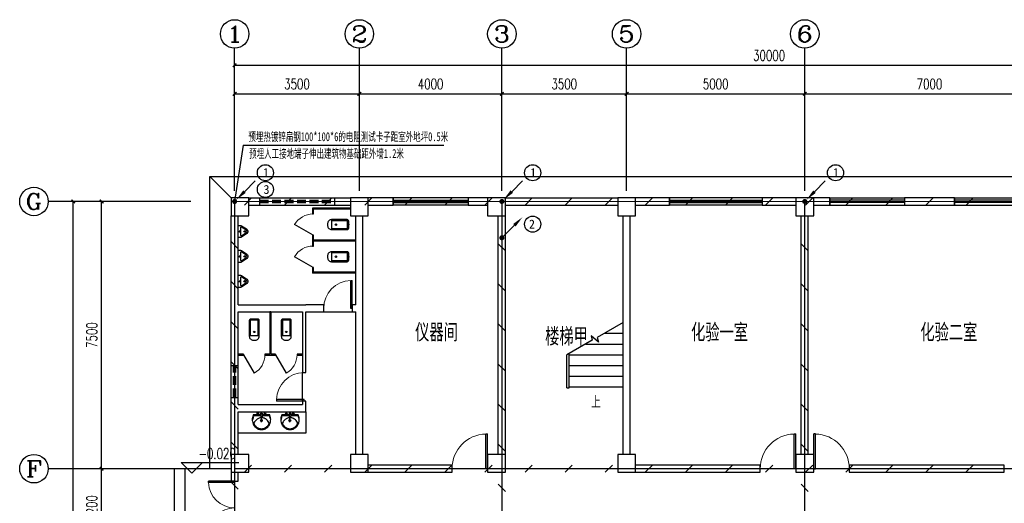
# Model space of a CAD drawing. Extents: x 427948 to 764348, y 274849 to 601549.
# Tile 70 of 212: x 699517 to 727149, y 374367 to 387938. Entities that reach past the tile are written whole.
import ezdxf
from ezdxf.enums import TextEntityAlignment as Align

# ---------------------------------------------------------------- set-up
doc = ezdxf.new("R2010")
doc.units = 0
doc.header["$LTSCALE"] = 1000
doc.header["$MEASUREMENT"] = 0
doc.linetypes.add('CENTER2', pattern=[1.125, 0.75, -0.125, 0.125, -0.125])
doc.linetypes.add('DASH', pattern=[0.35, 0.25, -0.1])
doc.layers.get('0').update_dxf_attribs({"linetype": 'CONTINUOUS'})
doc.layers.get('Defpoints').update_dxf_attribs({"linetype": 'CONTINUOUS'})
for name, color, linetype in [('AXIS', 3, 'CONTINUOUS'), ('AXIS_TEXT', 7, 'CONTINUOUS'), ('COLUMN', 9, 'CONTINUOUS'), ('DIM_ELEV', 3, 'CONTINUOUS'), ('DIM_SYMB', 3, 'CONTINUOUS'), ('EQUIP-照明', 3, 'CONTINUOUS'), ('LATRINE', 6, 'CONTINUOUS'), ('LVTRY', 6, 'CONTINUOUS'), ('LWIRE', 4, 'CONTINUOUS'), ('PUB_DIM', 3, 'CONTINUOUS'), ('PUB_TEXT', 7, 'CONTINUOUS'), ('SHTLN', 4, 'CONTINUOUS'), ('STAIR', 3, 'CONTINUOUS'), ('WALL', 2, 'CONTINUOUS'), ('WINDOW', 4, 'CONTINUOUS'), ('WIRE-接地', 4, 'CONTINUOUS')]:
    doc.layers.add(name, color=color, linetype=linetype)
doc.styles.add('_HZTXT', font='txt.shx', dxfattribs={"width": 0.8, "bigfont": 'HZTXT.shx'})
doc.styles.add('_TCH_AXIS', font='COMPLEX', dxfattribs={"bigfont": 'GBCBIG'})
doc.styles.add('_TCH_DIM', font='SIMPLEX', dxfattribs={"bigfont": 'GBCBIG'})
doc.styles.add('_TCH_DIM_T3', font='SIMPLEX', dxfattribs={"width": 0.705882, "bigfont": 'GBCBIG'})
doc.styles.add('COMPLEX', font='COMPLEX')
doc.styles.get("Standard").update_dxf_attribs({"font": 'txt.shx'})
doc.styles.add('宋体', font='txt', dxfattribs={"width": 0.75})
doc.dimstyles.new('_TCH_ARCH&&100', dxfattribs={"dimtxt": 297.5, "dimasz": 100, "dimexe": 250, "dimexo": 300, "dimgap": 126.25, "dimtad": 1, "dimdec": 0, "dimzin": 0, "dimdsep": 46, "dimtxsty": '_TCH_DIM_T3', "dimblk": 'ARCHTICK', "dimcen": 0.09, "dimclrt": 7, "dimazin": 2, "dimtfac": 1, "dimtdec": 0, "dimtix": 1, "dimtmove": 2, "dimatfit": 3, "dimfxl": 1, "dimtolj": 1, "dimtzin": 0, "dimarcsym": 0})

# ---------------------------------------------------------------- blocks, each defined once
blk = doc.blocks.new('$TelecSys$00000008')
blk.add_line((0.4, 0.4), (-0.4, -0.4))
blk = doc.blocks.new('$TelecSys$00000078')
for p, q in [((1.15, 1.15), (0.55, 0.55)), ((0.104, 0.104), (0.104, 0.104)), ((-0.104, -0.104), (-0.104, -0.104))]:
    blk.add_line(p, q)
at = {"const_width": 0.142}
blk.add_lwpolyline([(-0.071, 0, 1), (0.071, 0, 1)], format="xyb", close=True, dxfattribs=at)
blk.add_solid([(0.62, 0.48), (0.48, 0.62), (0.1, 0.1)])
at = {"width": 0.8, "flags": 9}
blk.add_attdef('A', (0, 0), '', height=0.00002, dxfattribs=at)
blk = doc.blocks.new('$TelecSys$00000079')
for p, q in [((0.7, 0.7), (0, 0)), ((0.104, 0.104), (0.104, 0.104)), ((-0.104, -0.104), (-0.104, -0.104))]:
    blk.add_line(p, q)
at = {"const_width": 0.142}
blk.add_lwpolyline([(-0.071, 0, 1), (0.071, 0, 1)], format="xyb", close=True, dxfattribs=at)
blk.add_solid([(0.63, 0.77), (0.77, 0.63), (1.15, 1.15)])
at = {"width": 0.8, "flags": 9}
blk.add_attdef('A', (0, 0), '', height=0.00002, dxfattribs=at)
blk = doc.blocks.new('_ArchTick')
at = {"color": 0, "linetype": 'ByBlock', "const_width": 0.4}
blk.add_lwpolyline([(-0.5, -0.5), (0.5, 0.5)], dxfattribs=at)
blk = doc.blocks.new('*D277')
at = {"layer": 'AXIS', "color": 0, "lineweight": -2}
for p, q in [((704017, 375337), (701567, 375337)), ((701817, 373137), (701817, 375337)), ((704017, 373137), (701567, 373137))]:
    blk.add_line(p, q, dxfattribs=at)
at = {"layer": 'Defpoints', "color": 0}
for p in [(701817, 375337), (704317, 375337), (704317, 373137)]:
    blk.add_point(p, dxfattribs=at)
at = {"layer": 'AXIS', "color": 0, "lineweight": -2, "xscale": 100, "yscale": 100, "zscale": 100}
for p, rotation in [((701817, 375337), 90), ((701817, 373137), 270)]:
    blk.add_blockref('_ArchTick', p, dxfattribs=dict(at, rotation=rotation))
at = {"layer": 'AXIS', "color": 7, "insert": (701542, 374237), "char_height": 297.5, "attachment_point": 5, "rotation": 90, "style": '_TCH_DIM_T3'}
blk.add_mtext('\\A1;2200', dxfattribs=at)
blk = doc.blocks.new('*D278')
at = {"layer": 'AXIS', "color": 0, "lineweight": -2}
for p, q in [((704017, 382837), (701567, 382837)), ((701817, 375337), (701817, 382837)), ((704017, 375337), (701567, 375337))]:
    blk.add_line(p, q, dxfattribs=at)
at = {"layer": 'Defpoints', "color": 0}
for p in [(701817, 382837), (704317, 382837), (704317, 375337)]:
    blk.add_point(p, dxfattribs=at)
at = {"layer": 'AXIS', "color": 0, "lineweight": -2, "xscale": 100, "yscale": 100, "zscale": 100}
for p, rotation in [((701817, 382837), 90), ((701817, 375337), 270)]:
    blk.add_blockref('_ArchTick', p, dxfattribs=dict(at, rotation=rotation))
at = {"layer": 'AXIS', "color": 7, "insert": (701542, 379087), "char_height": 297.5, "attachment_point": 5, "rotation": 90, "style": '_TCH_DIM_T3'}
blk.add_mtext('\\A1;7500', dxfattribs=at)
blk = doc.blocks.new('*D279')
at = {"layer": 'AXIS', "color": 0, "lineweight": -2}
for p, q in [((704017, 382837), (700767, 382837)), ((701017, 355637), (701017, 382837)), ((704017, 355637), (700767, 355637))]:
    blk.add_line(p, q, dxfattribs=at)
at = {"layer": 'Defpoints', "color": 0}
for p in [(701017, 382837), (704317, 382837), (704317, 355637)]:
    blk.add_point(p, dxfattribs=at)
at = {"layer": 'AXIS', "color": 0, "lineweight": -2, "xscale": 100, "yscale": 100, "zscale": 100}
for p, rotation in [((701017, 382837), 90), ((701017, 355637), 270)]:
    blk.add_blockref('_ArchTick', p, dxfattribs=dict(at, rotation=rotation))
at = {"layer": 'AXIS', "color": 7, "insert": (700742, 369237), "char_height": 297.5, "attachment_point": 5, "rotation": 90, "style": '_TCH_DIM_T3'}
blk.add_mtext('\\A1;27200', dxfattribs=at)
blk = doc.blocks.new('*D281')
at = {"layer": 'AXIS', "color": 0, "lineweight": -2}
for p, q in [((705549, 384967), (705549, 386108)), ((709049, 384967), (709049, 386108)), ((705549, 385858), (709049, 385858))]:
    blk.add_line(p, q, dxfattribs=at)
at = {"layer": 'Defpoints', "color": 0}
for p in [(709049, 385858), (705549, 384667), (709049, 384667)]:
    blk.add_point(p, dxfattribs=at)
at = {"layer": 'AXIS', "color": 0, "lineweight": -2, "xscale": 100, "yscale": 100, "zscale": 100, "rotation": 180}
blk.add_blockref('_ArchTick', (705549, 385858), dxfattribs=at)
at = {"layer": 'AXIS', "color": 0, "lineweight": -2, "xscale": 100, "yscale": 100, "zscale": 100}
blk.add_blockref('_ArchTick', (709049, 385858), dxfattribs=at)
at = {"layer": 'AXIS', "color": 7, "insert": (707299, 386133), "char_height": 297.5, "attachment_point": 5, "style": '_TCH_DIM_T3'}
blk.add_mtext('\\A1;3500', dxfattribs=at)
blk = doc.blocks.new('*D282')
at = {"layer": 'AXIS', "color": 0, "lineweight": -2}
for p, q in [((709049, 384967), (709049, 386108)), ((713049, 384967), (713049, 386108)), ((709049, 385858), (713049, 385858))]:
    blk.add_line(p, q, dxfattribs=at)
at = {"layer": 'Defpoints', "color": 0}
for p in [(713049, 385858), (709049, 384667), (713049, 384667)]:
    blk.add_point(p, dxfattribs=at)
at = {"layer": 'AXIS', "color": 0, "lineweight": -2, "xscale": 100, "yscale": 100, "zscale": 100, "rotation": 180}
blk.add_blockref('_ArchTick', (709049, 385858), dxfattribs=at)
at = {"layer": 'AXIS', "color": 0, "lineweight": -2, "xscale": 100, "yscale": 100, "zscale": 100}
blk.add_blockref('_ArchTick', (713049, 385858), dxfattribs=at)
at = {"layer": 'AXIS', "color": 7, "insert": (711049, 386133), "char_height": 297.5, "attachment_point": 5, "style": '_TCH_DIM_T3'}
blk.add_mtext('\\A1;4000', dxfattribs=at)
blk = doc.blocks.new('*D283')
at = {"layer": 'AXIS', "color": 0, "lineweight": -2}
for p, q in [((713049, 384967), (713049, 386108)), ((716549, 384967), (716549, 386108)), ((713049, 385858), (716549, 385858))]:
    blk.add_line(p, q, dxfattribs=at)
at = {"layer": 'Defpoints', "color": 0}
for p in [(716549, 385858), (713049, 384667), (716549, 384667)]:
    blk.add_point(p, dxfattribs=at)
at = {"layer": 'AXIS', "color": 0, "lineweight": -2, "xscale": 100, "yscale": 100, "zscale": 100, "rotation": 180}
blk.add_blockref('_ArchTick', (713049, 385858), dxfattribs=at)
at = {"layer": 'AXIS', "color": 0, "lineweight": -2, "xscale": 100, "yscale": 100, "zscale": 100}
blk.add_blockref('_ArchTick', (716549, 385858), dxfattribs=at)
at = {"layer": 'AXIS', "color": 7, "insert": (714799, 386133), "char_height": 297.5, "attachment_point": 5, "style": '_TCH_DIM_T3'}
blk.add_mtext('\\A1;3500', dxfattribs=at)
blk = doc.blocks.new('*D284')
at = {"layer": 'AXIS', "color": 0, "lineweight": -2}
for p, q in [((716549, 384967), (716549, 386108)), ((721549, 384967), (721549, 386108)), ((716549, 385858), (721549, 385858))]:
    blk.add_line(p, q, dxfattribs=at)
at = {"layer": 'Defpoints', "color": 0}
for p in [(721549, 385858), (716549, 384667), (721549, 384667)]:
    blk.add_point(p, dxfattribs=at)
at = {"layer": 'AXIS', "color": 0, "lineweight": -2, "xscale": 100, "yscale": 100, "zscale": 100, "rotation": 180}
blk.add_blockref('_ArchTick', (716549, 385858), dxfattribs=at)
at = {"layer": 'AXIS', "color": 0, "lineweight": -2, "xscale": 100, "yscale": 100, "zscale": 100}
blk.add_blockref('_ArchTick', (721549, 385858), dxfattribs=at)
at = {"layer": 'AXIS', "color": 7, "insert": (719049, 386133), "char_height": 297.5, "attachment_point": 5, "style": '_TCH_DIM_T3'}
blk.add_mtext('\\A1;5000', dxfattribs=at)
blk = doc.blocks.new('*D285')
at = {"layer": 'AXIS', "color": 0, "lineweight": -2}
for p, q in [((721549, 384967), (721549, 386108)), ((728549, 384967), (728549, 386108)), ((721549, 385858), (728549, 385858))]:
    blk.add_line(p, q, dxfattribs=at)
at = {"layer": 'Defpoints', "color": 0}
for p in [(728549, 385858), (721549, 384667), (728549, 384667)]:
    blk.add_point(p, dxfattribs=at)
at = {"layer": 'AXIS', "color": 0, "lineweight": -2, "xscale": 100, "yscale": 100, "zscale": 100, "rotation": 180}
blk.add_blockref('_ArchTick', (721549, 385858), dxfattribs=at)
at = {"layer": 'AXIS', "color": 0, "lineweight": -2, "xscale": 100, "yscale": 100, "zscale": 100}
blk.add_blockref('_ArchTick', (728549, 385858), dxfattribs=at)
at = {"layer": 'AXIS', "color": 7, "insert": (725049, 386133), "char_height": 297.5, "attachment_point": 5, "style": '_TCH_DIM_T3'}
blk.add_mtext('\\A1;7000', dxfattribs=at)
blk = doc.blocks.new('*D288')
at = {"layer": 'AXIS', "color": 0, "lineweight": -2}
for p, q in [((705549, 384967), (705549, 386908)), ((735549, 384967), (735549, 386908)), ((705549, 386658), (735549, 386658))]:
    blk.add_line(p, q, dxfattribs=at)
at = {"layer": 'Defpoints', "color": 0}
for p in [(735549, 386658), (705549, 384667), (735549, 384667)]:
    blk.add_point(p, dxfattribs=at)
at = {"layer": 'AXIS', "color": 0, "lineweight": -2, "xscale": 100, "yscale": 100, "zscale": 100, "rotation": 180}
blk.add_blockref('_ArchTick', (705549, 386658), dxfattribs=at)
at = {"layer": 'AXIS', "color": 0, "lineweight": -2, "xscale": 100, "yscale": 100, "zscale": 100}
blk.add_blockref('_ArchTick', (735549, 386658), dxfattribs=at)
at = {"layer": 'AXIS', "color": 7, "insert": (720549, 386933), "char_height": 297.5, "attachment_point": 5, "style": '_TCH_DIM_T3'}
blk.add_mtext('\\A1;30000', dxfattribs=at)
blk = doc.blocks.new('$DorLib2D$00000001')
for p, q in [((0.45, 0.975), (0.5, 0.975)), ((0.45, 0), (0.45, 0.975)), ((0.5, 0), (0.5, 0.975)), ((0.5, 0), (0.45, 0))]:
    blk.add_line(p, q)
at = {"lineweight": 13}
blk.add_arc((0.475, 0), 0.975, 91.4693, 180, dxfattribs=at)
blk = doc.blocks.new('$DorLib2D$00000002')
for p, q in [((-0.5, 0), (-0.5, 0.4875)), ((-0.475, 0.4875), (-0.5, 0.4875)), ((-0.475, 0), (-0.475, 0.4875)), ((0.475, 0), (0.475, 0.4875)), ((0.475, 0.4875), (0.5, 0.4875)), ((0.5, 0), (0.5, 0.4875)), ((-0.5, 0), (-0.475, 0)), ((0.5, 0), (0.475, 0))]:
    blk.add_line(p, q)
at = {"lineweight": 13}
for centre, start, end in [((-0.4875, 0), 0, 88.53072), ((0.4875, 0), 91.46928, 180)]:
    blk.add_arc(centre, 0.4875, start, end, dxfattribs=at)
blk = doc.blocks.new('_FZHK')
blk.add_lwpolyline([(-0.5, -0.5), (0.5, -0.5), (0.5, 0.5), (-0.5, 0.5)], close=True)
blk = doc.blocks.new('$TCHSYS$WIN2D')
for p, q in [((-0.5, 0.5), (0.5, 0.5)), ((-0.5, 0.5), (-0.5, -0.5)), ((0.5, 0.5), (0.5, -0.5)), ((0.5, 0.167), (-0.5, 0.167)), ((0.5, -0.167), (-0.5, -0.167)), ((-0.5, -0.5), (0.5, -0.5))]:
    blk.add_line(p, q)
blk = doc.blocks.new('_AXISO')
blk.add_circle((0, 0), 0.5)
at = {"layer": 'AXIS_TEXT', "style": 'COMPLEX', "width": 1.041667}
blk.add_attdef('A', text='', height=0.56, dxfattribs=at).set_placement((-0.25, -0.28), (0.25, -0.28), align=Align.FIT)
blk = doc.blocks.new('$lvtry$00000200')
at = {"color": 0}
for p, q in [((-110, -40, 0), (-110, -470, 0)), ((100, -30, 0), (-100, -30, 0)), ((110, -470, 0), (110, -40, 0))]:
    blk.add_line(p, q, dxfattribs=at)
at = {"color": 0, "elevation": 0}
blk.add_lwpolyline([(100, 0), (-100, 0, 0.414214), (-140, -40), (-140, -480, 0.414214), (-30, -590), (30, -590, 0.414214), (140, -480), (140, -40, 0.414214)], format="xyb", close=True, dxfattribs=at)
blk.add_lwpolyline([(140, -470), (-140, -470)], dxfattribs=at)
at = {"color": 0}
blk.add_circle((0, -359, 0), 20, dxfattribs=at)
for centre, start, end in [((-100, -40, 0), 90, 180), ((100, -40, 0), 0, 90)]:
    blk.add_arc(centre, 10, start, end, dxfattribs=at)
for p in [(0, 0), (0, -359, 0)]:
    blk.add_point(p, dxfattribs=at)
blk = doc.blocks.new('$TCHSYS$APDOOR2D')
blk.add_line((0.5, 0), (0, 0.866))
at = {"lineweight": 13}
blk.add_arc((0.5, 0), 1, 120, 180, dxfattribs=at)
blk = doc.blocks.new('$lvtry$00000219')
at = {"color": 0}
for p, q in [((-124, -91, 0), (-43, -216, 0)), ((-116, -76, 0), (116, -76, 0)), ((43, -216, 0), (124, -91, 0))]:
    blk.add_line(p, q, dxfattribs=at)
at = {"color": 0, "elevation": 0}
blk.add_lwpolyline([(69, -231, -0.57735), (-69, -231), (-162, -88, -0.145378), (-170, -61), (-170, 0), (170, 0), (170, -61, -0.145378), (162, -88)], format="xyb", close=True, dxfattribs=at)
at = {"color": 0}
for centre, radius in [((0, -177, 0), 20), ((0, -38, 0), 17.7)]:
    blk.add_circle(centre, radius, dxfattribs=at)
for centre, radius, start, end in [((-116, -86, 0), 10, 90, 213.0863), ((0, -191, 0), 50, 210, 330), ((116, -86, 0), 10, 326.9137, 90)]:
    blk.add_arc(centre, radius, start, end, dxfattribs=at)
for p in [(0, -38, 0), (0, -177, 0)]:
    blk.add_point(p, dxfattribs=at)
blk = doc.blocks.new('$lvtry$00000192')
for p, q in [((-108, -66, 0), (-109, 3, 0)), ((111, -66, 0), (110, 4, 0)), ((-256, -140, 0), (-264, -185, 0)), ((-264, -185, 0), (-264, -190, 0)), ((-256, -140, 0), (-246, -114, 0)), ((-236, -86, 0), (-246, -114, 0)), ((-234, -86, 0), (-26, -86, 0)), ((-143, -32, 0), (-74, -31, 0)), ((-42, -220, 0), (44, -219, 0)), ((-29, -62, 0), (-28, -68, 0)), ((-28, -68, 0), (-17, -160, 0)), ((-23, -21, 0), (-17, -160, 0)), ((-22, -40, 0), (1, -40, 0)), ((-17, -151, 0), (-1, -151, 0)), ((-17, -160, 0), (-1, -160, 0)), ((16, -151, 0), (-1, -151, 0)), ((15, -161, 0), (-1, -160, 0)), ((1, -263, 0), (0, -177, 0)), ((23, -40, 0), (1, -40, 0)), ((25, -22, 0), (15, -161, 0)), ((30, -62, 0), (15, -161, 0)), ((26, -86, 0), (244, -86, 0)), ((76, -31, 0), (145, -31, 0)), ((244, -86, 0), (272, -164, 0)), ((244, -86, 0), (264, -140, 0))]:
    blk.add_line(p, q)
at = {"elevation": 0}
blk.add_lwpolyline([(-29, -62), (-249, -62), (-276, -148, 0.044851), (-281, -206, 0.06689), (-276, -244, 0.023023), (-257, -305, 0.044853), (-243, -334, 0.043799), (-214, -374, 0.044001), (-179, -408, 0.042834), (-139, -435, 0.043018), (-94, -456, 0.042273), (-46, -468, 0.042347), (3, -472, 0.04234), (52, -468, 0.042268), (100, -456, 0.043003), (145, -436, 0.042821), (186, -409, 0.043985), (221, -375, 0.043782), (250, -335, 0.044843), (274, -286, 0.059205), (284, -246, 0.030672), (287, -189, 0.04375), (284, -150), (284, -150), (284, -148), (256, -62), (30, -62), (30, -59), (25, -22), (1, -21), (-23, -21), (-29, -58)], format="xyb", close=True, dxfattribs=at)
for centre, radius in [((-108, -32, 0), 23.8), ((-108, -32, 0), 14.2), ((1, -220, 0), 28.5), ((1, -220, 0), 19), ((110, -31, 0), 23.8), ((110, -31, 0), 14.2)]:
    blk.add_circle(centre, radius)
for centre, radius, start, end in [((7, -422, 0), 271, 137.4608, 149.5466), ((186, -586, 0), 514, 131.4907, 137.4608), ((-23, -350, 0), 199, 122.0285, 131.4907), ((-5, -378, 0), 232, 111.757, 122.0285), ((8, -413, 0), 269, 102.1867, 111.757), ((-38, -199, 0), 51, 92.3066, 102.1867), ((-31, -377, 0), 229, 87.3151, 92.3066), ((0, -10, 0), 6.83, 79.8328, 278.7823), ((2, -10, 0), 6.83, 259.8328, 98.7823), ((42, -362, 0), 216, 92.3066, 95.9177), ((35, -183, 0), 37.4, 84.4115, 92.3066), ((19, -341, 0), 196, 72.8891, 84.4115), ((-5, -420, 0), 279, 63.1741, 72.8891), ((42, -328, 0), 175, 53.2408, 63.1741), ((-199, -650, 0), 577, 47.667, 53.2408), ((6, -425, 0), 273, 33.1938, 47.667), ((-208, -295, 0), 22, 149.5466, 185.8883), ((-197, -294, 0), 33.4, 185.8883, 200.4186), ((-121, -266, 0), 114, 200.4186, 208.9861), ((-48, -226, 0), 198, 208.9861, 220.7228), ((9, -177, 0), 272, 220.7228, 230.792), ((2, -185, 0), 262, 230.792, 240.6116), ((2, -186, 0), 261, 240.6116, 250.459), ((4, -179, 0), 268, 250.459, 260.1468), ((4, -180, 0), 267, 260.1468, 269.8461), ((4, -180, 0), 267, 269.8461, 279.544), ((4, -179, 0), 268, 279.544, 289.2308), ((6, -186, 0), 261, 289.2308, 299.0751), ((5, -185, 0), 262, 299.0751, 308.8916), ((6, -186, 0), 261, 308.8916, 318.9572), ((31, -208, 0), 228, 318.9572, 329.6928), ((131, -266, 0), 112, 329.6928, 339.2553), ((211, -291, 0), 27.9, 352.9103, 33.1938), ((189, -288, 0), 49.9, 339.2553, 352.9103)]:
    blk.add_arc(centre, radius, start, end)
for p in [(1, -40, 0), (1, -220, 0)]:
    blk.add_point(p)

msp = doc.modelspace()

# ---------------------------------------------------------------- linework, layer by layer
at = {"layer": 'AXIS'}
for p, q in [((705549.4, 383138), (705549.4, 387138)), ((709049.4, 383138), (709049.4, 387138)), ((713049.4, 383138), (713049.4, 387138)), ((716549.4, 383138), (716549.4, 387138)), ((721549.4, 383138), (721549.4, 387138)), ((704316.8, 382836.9), (700316.8, 382836.9)), ((704316.8, 375336.9), (700316.8, 375336.9))]:
    msp.add_line(p, q, dxfattribs=at)
at = {"layer": 'DIM_ELEV'}
for p, q in [((704344.6, 375213.5), (704044.6, 375513.5)), ((704044.6, 375513.5), (705668.5, 375513.5)), ((704344.6, 375213.5), (704644.6, 375513.5))]:
    msp.add_line(p, q, dxfattribs=at)
at = {"layer": 'DIM_SYMB'}
msp.add_lwpolyline([(715661.9, 377486.9, 0, 0, 0), (715661.9, 378536.9, 80, 0, 0), (715661.9, 378836.9, 0, 0, 0)], format="xyseb", dxfattribs=at)
at = {"layer": 'EQUIP-照明'}
for q in [(705549.4, 382836.9), (711421, 384414.1, -2.9)]:
    msp.add_line((705790.2, 384414.1, 0), q, dxfattribs=at)
for centre in [(706413, 383643.1), (713913, 383643.1), (722413, 383643.1), (706413, 383174.6), (713913, 382199.9)]:
    msp.add_circle(centre, 226.1, dxfattribs=at)
at = {"layer": 'LATRINE'}
for p, q in [((705449.4, 382936.9), (704849.4, 383536.9)), ((708799.4, 382649.4), (707736.9, 382649.4)), ((707736.9, 382649.4), (707736.9, 382486.9)), ((707736.9, 382486.9), (707761.9, 382486.9)), ((708799.4, 382624.4), (707761.9, 382624.4)), ((707761.9, 382486.9), (707761.9, 382624.4)), ((707761.9, 381886.9), (707736.9, 381886.9)), ((707736.9, 381886.9), (707736.9, 381736.9)), ((707761.9, 381749.4), (707761.9, 381886.9)), ((707736.9, 381736.9), (707736.9, 381586.9)), ((708949.4, 381749.4), (707761.9, 381749.4)), ((708949.4, 381724.4), (707761.9, 381724.4)), ((707761.9, 381586.9), (707761.9, 381724.4)), ((708949.4, 381724.4), (708949.4, 381749.4)), ((707736.9, 381586.9), (707761.9, 381586.9)), ((707761.9, 380986.9), (707736.9, 380986.9)), ((707736.9, 380986.9), (707736.9, 380824.4)), ((708949.4, 380824.4), (707736.9, 380824.4)), ((707761.9, 380849.4), (707761.9, 380986.9)), ((708949.4, 380849.4), (707761.9, 380849.4)), ((708949.4, 380824.4), (708949.4, 380849.4)), ((706536.9, 379736.9), (706536.9, 378549.4)), ((706561.9, 379736.9), (706536.9, 379736.9)), ((706561.9, 379736.9), (706561.9, 378549.4)), ((705799.4, 378549.4), (705649.4, 378549.4)), ((705649.4, 378549.4), (705649.4, 378524.4)), ((705649.4, 378524.4), (705799.4, 378524.4)), ((705799.4, 378524.4), (705799.4, 378549.4)), ((706536.9, 378549.4), (706399.4, 378549.4)), ((706399.4, 378549.4), (706399.4, 378524.4)), ((706399.4, 378524.4), (706549.4, 378524.4)), ((706549.4, 378524.4), (706699.4, 378524.4)), ((706699.4, 378549.4), (706561.9, 378549.4)), ((706699.4, 378524.4), (706699.4, 378549.4)), ((707449.4, 378549.4), (707299.4, 378549.4)), ((707299.4, 378549.4), (707299.4, 378524.4)), ((707299.4, 378524.4), (707449.4, 378524.4)), ((707449.4, 378524.4), (707449.4, 378549.4))]:
    msp.add_line(p, q, dxfattribs=at)
msp.add_lwpolyline([(704849.4, 375336.9), (704849.4, 383536.9), (736249.4, 383536.9), (736249.4, 375636.9)], dxfattribs=at)
at = {"layer": 'LVTRY'}
msp.add_lwpolyline([(705649.4, 376936.9), (707549.4, 376936.9), (707549.4, 376336.9), (705649.4, 376336.9)], close=True, dxfattribs=at)
at = {"layer": 'PUB_DIM'}
for points in [[(704149.4, 375336.9), (703849.4, 375336.9), (703849.4, 373136.9), (704149.4, 373136.9)], [(705449.4, 375336.9), (704149.4, 375336.9), (704149.4, 373136.9), (705449.4, 373136.9)]]:
    msp.add_lwpolyline(points, dxfattribs=at)
at = {"layer": 'STAIR'}
for p, q in [((716449.4, 379441.5), (715722.4, 379021.8)), ((716441.3, 379436.9), (716449.4, 379436.9)), ((716449.4, 377636.9), (716449.4, 379441.5)), ((715921.7, 379136.9), (716449.4, 379136.9)), ((715584.1, 378941.9), (714874.4, 378532.2)), ((715757.3, 378891.4), (715551.3, 379064.3)), ((715551.3, 379064.3), (715584.1, 378941.9)), ((715722.4, 379021.8), (715757.3, 378891.4)), ((714934.4, 377606.9), (714934.4, 378566.8)), ((715402.1, 378836.9), (716449.4, 378836.9)), ((714874.4, 377636.9), (714874.4, 378532.2)), ((714874.4, 377606.9), (714874.4, 378532.2)), ((714934.4, 378536.9), (716449.4, 378536.9)), ((714934.4, 378236.9), (716449.4, 378236.9)), ((714934.4, 377936.9), (716449.4, 377936.9)), ((714874.4, 377606.9), (714934.4, 377606.9)), ((714934.4, 377636.9), (716449.4, 377636.9))]:
    msp.add_line(p, q, dxfattribs=at)
at = {"layer": 'WALL'}
for p, q in [((705949.4, 382936.9), (708799.4, 382936.9)), ((705949.4, 382736.9), (708799.4, 382736.9)), ((709999.4, 382936.9), (709299.4, 382936.9)), ((709299.4, 382736.9), (709999.4, 382736.9)), ((709999.4, 382736.9), (709999.4, 382936.9)), ((712649.4, 382936.9), (712099.4, 382936.9)), ((712099.4, 382936.9), (712099.4, 382736.9)), ((712099.4, 382736.9), (712649.4, 382736.9)), ((713149.4, 382936.9), (716299.4, 382936.9)), ((713149.4, 382736.9), (716299.4, 382736.9)), ((717749.4, 382936.9), (716799.4, 382936.9)), ((716799.4, 382736.9), (717749.4, 382736.9)), ((717749.4, 382736.9), (717749.4, 382936.9)), ((721299.4, 382936.9), (720349.4, 382936.9)), ((720349.4, 382936.9), (720349.4, 382736.9)), ((720349.4, 382736.9), (721299.4, 382736.9)), ((722249.4, 382936.9), (721799.4, 382936.9)), ((721799.4, 382736.9), (722249.4, 382736.9)), ((722249.4, 382736.9), (722249.4, 382936.9)), ((725749.4, 382936.9), (724349.4, 382936.9)), ((724349.4, 382936.9), (724349.4, 382736.9)), ((724349.4, 382736.9), (725749.4, 382736.9)), ((725749.4, 382736.9), (725749.4, 382936.9)), ((705449.4, 379836.9), (705449.4, 382436.9)), ((705649.4, 379936.9), (705649.4, 382436.9)), ((708949.4, 379936.9), (708949.4, 382436.9)), ((709149.4, 379836.9), (709149.4, 382436.9)), ((712949.4, 375736.9), (712949.4, 382436.9)), ((713149.4, 375736.9), (713149.4, 382436.9)), ((716449.4, 375736.9), (716449.4, 382436.9)), ((716649.4, 375736.9), (716649.4, 382436.9)), ((721449.4, 375736.9), (721449.4, 382436.9)), ((721649.4, 375736.9), (721649.4, 382436.9)), ((705449.4, 377036.9), (705449.4, 379836.9)), ((705649.4, 379936.9), (707549.4, 379936.9)), ((705649.4, 379736.9), (707449.4, 379736.9)), ((705649.4, 377136.9), (705649.4, 379736.9)), ((707449.4, 379736.9), (707449.4, 378036.9)), ((708049.4, 379936.9), (707549.4, 379936.9)), ((707549.4, 379736.9), (708049.4, 379736.9)), ((707549.4, 378036.9), (707549.4, 379736.9)), ((708049.4, 379736.9), (708049.4, 379936.9)), ((708949.4, 379936.9), (708849.4, 379936.9)), ((708849.4, 379936.9), (708849.4, 379736.9)), ((708849.4, 379736.9), (708949.4, 379736.9)), ((708949.4, 375736.9), (708949.4, 379736.9)), ((709149.4, 375736.9), (709149.4, 379836.9)), ((707449.4, 378036.9), (707549.4, 378036.9)), ((707549.4, 377236.9), (707449.4, 377236.9)), ((707449.4, 377236.9), (707449.4, 377136.9)), ((707549.4, 376936.9), (707549.4, 377236.9)), ((705449.4, 375736.9), (705449.4, 377036.9)), ((705649.4, 377136.9), (707449.4, 377136.9)), ((705649.4, 375736.9), (705649.4, 376936.9)), ((705649.4, 376936.9), (707549.4, 376936.9)), ((711649.4, 375436.9), (709299.4, 375436.9)), ((711649.4, 375236.9), (711649.4, 375436.9)), ((720299.4, 375436.9), (716799.4, 375436.9)), ((720299.4, 375236.9), (720299.4, 375436.9)), ((727149.4, 375436.9), (722799.4, 375436.9)), ((722799.4, 375436.9), (722799.4, 375236.9)), ((727149.4, 375236.9), (727149.4, 375436.9)), ((705449.4, 375236.9), (705449.4, 374986.9)), ((705449.4, 374986.9), (705649.4, 374986.9)), ((705649.4, 374986.9), (705649.4, 375236.9)), ((709299.4, 375236.9), (711649.4, 375236.9)), ((716799.4, 375236.9), (720299.4, 375236.9)), ((722799.4, 375236.9), (727149.4, 375236.9))]:
    msp.add_line(p, q, dxfattribs=at)
at = {"layer": 'WINDOW', "linetype": 'DASH'}
for p, q in [((706249.4, 382936.9, 900), (706249.4, 382736.9, 900)), ((706249.4, 382870.2, 900), (708349.4, 382870.2, 900)), ((706249.4, 382803.5, 900), (708349.4, 382803.5, 900)), ((708349.4, 382936.9, 900), (708349.4, 382736.9, 900)), ((705449.4, 378236.9, 900), (705649.4, 378236.9, 900)), ((705516, 377336.9, 900), (705516, 378236.9, 900)), ((705582.7, 377336.9, 900), (705582.7, 378236.9, 900)), ((705449.4, 377336.9, 900), (705649.4, 377336.9, 900))]:
    msp.add_line(p, q, dxfattribs=at)
at = {"layer": 'WINDOW'}
for p, q in [((708049.4, 379736.9), (708849.4, 379736.9)), ((707449.4, 377236.9), (707449.4, 378036.9))]:
    msp.add_line(p, q, dxfattribs=at)
at = {"layer": 'WIRE-接地', "linetype": 'CENTER2', "const_width": 35}
for points in [[(705549.4, 382836.9), (705549.4, 355636.9), (715249.4, 355636.9), (715249.4, 365636.9), (735549.4, 365636.9), (735549.4, 382836.9), (705549.4, 382836.9)], [(713049.4, 382836.9), (713049.4, 365636.9)], [(721549.4, 382836.9), (721549.4, 365636.9)], [(705548.3, 375336.9), (735549.4, 375336.9)]]:
    msp.add_lwpolyline(points, dxfattribs=at)

# ---------------------------------------------------------------- block references
at = {"layer": 'AXIS'}
ref = msp.add_blockref('_AXISO', (705549.4, 387538), dxfattribs=dict(at, xscale=800, yscale=800, zscale=800))
ref.add_attrib('A', '1', dxfattribs={"layer": 'AXIS_TEXT', "height": 452.5, "style": '_TCH_AXIS', "width": 2.333333}).set_placement((705323.1, 387311.7), (705775.6, 387311.7), align=Align.FIT)
ref = msp.add_blockref('_AXISO', (709049.4, 387538), dxfattribs=dict(at, xscale=800, yscale=800, zscale=800))
ref.add_attrib('A', '2', dxfattribs={"layer": 'AXIS_TEXT', "height": 452.5, "style": '_TCH_AXIS', "width": 1.5}).set_placement((708823.1, 387311.7), (709275.6, 387311.7), align=Align.FIT)
ref = msp.add_blockref('_AXISO', (713049.4, 387538), dxfattribs=dict(at, xscale=800, yscale=800, zscale=800))
ref.add_attrib('A', '3', dxfattribs={"layer": 'AXIS_TEXT', "height": 452.5, "style": '_TCH_AXIS', "width": 1.5}).set_placement((712823.1, 387311.7), (713275.6, 387311.7), align=Align.FIT)
ref = msp.add_blockref('_AXISO', (716549.4, 387538), dxfattribs=dict(at, xscale=800, yscale=800, zscale=800))
ref.add_attrib('A', '5', dxfattribs={"layer": 'AXIS_TEXT', "height": 452.5, "style": '_TCH_AXIS', "width": 1.5}).set_placement((716323.1, 387311.7), (716775.6, 387311.7), align=Align.FIT)
ref = msp.add_blockref('_AXISO', (721549.4, 387538), dxfattribs=dict(at, xscale=800, yscale=800, zscale=800))
ref.add_attrib('A', '6', dxfattribs={"layer": 'AXIS_TEXT', "height": 452.5, "style": '_TCH_AXIS', "width": 1.5}).set_placement((721323.1, 387311.7), (721775.6, 387311.7), align=Align.FIT)
ref = msp.add_blockref('_AXISO', (699916.8, 382836.9), dxfattribs=dict(at, xscale=800, yscale=800, zscale=800))
ref.add_attrib('A', 'G', dxfattribs={"layer": 'AXIS_TEXT', "height": 452.5, "style": '_TCH_AXIS', "width": 1.166667}).set_placement((699690.5, 382610.6), (700143.1, 382610.6), align=Align.FIT)
ref = msp.add_blockref('_AXISO', (699916.8, 375336.9), dxfattribs=dict(at, xscale=800, yscale=800, zscale=800))
ref.add_attrib('A', 'F', dxfattribs={"layer": 'AXIS_TEXT', "height": 452.5, "style": '_TCH_AXIS', "width": 1.3125}).set_placement((699690.5, 375110.6), (700143.1, 375110.6), align=Align.FIT)
at = {"layer": 'COLUMN', "xscale": 500, "yscale": 500, "zscale": 500}
for p in [(705699.4, 382686.9), (709049.4, 382686.9), (712899.4, 382686.9), (716549.4, 382686.9), (721549.4, 382686.9), (705699.4, 375486.9), (709049.4, 375486.9), (712899.4, 375486.9), (716549.4, 375486.9), (721549.4, 375486.9)]:
    msp.add_blockref('_FZHK', p, dxfattribs=at)
at = {"layer": 'LATRINE', "xscale": 600, "zscale": 25}
for p, yscale, rotation in [((707749.4, 382186.9), -600, 270), ((707749.4, 381286.9), -600, 270), ((706099.4, 378536.9), 600, 180), ((706999.4, 378536.9), 600, 180)]:
    msp.add_blockref('$TCHSYS$APDOOR2D', p, dxfattribs=dict(at, yscale=yscale, rotation=rotation))
at = {"layer": 'LVTRY'}
for name, p, rotation in [('$lvtry$00000219', (705649.4, 381995.8), 90), ('$lvtry$00000200', (708749.4, 382186.9), 270), ('$lvtry$00000219', (705649.4, 381295.8), 90), ('$lvtry$00000200', (708749.4, 381286.9), 270), ('$lvtry$00000219', (705649.4, 380595.8), 90)]:
    msp.add_blockref(name, p, dxfattribs=dict(at, rotation=rotation))
for p in [(706099.4, 379536.9), (706999.4, 379536.9)]:
    msp.add_blockref('$lvtry$00000200', p, dxfattribs=at)
at = {"layer": 'LVTRY', "xscale": 0.9107142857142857, "yscale": 1.023255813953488}
for p in [(706299.4, 376916.9), (707099.4, 376916.9)]:
    msp.add_blockref('$lvtry$00000192', p, dxfattribs=at)
at = {"layer": 'LWIRE', "xscale": 500, "yscale": 500, "zscale": 500}
for name, p in [('$TelecSys$00000078', (705549.4, 382836.9)), ('$TelecSys$00000078', (713049.4, 382836.9)), ('$TelecSys$00000078', (721549.4, 382836.9)), ('$TelecSys$00000079', (713049.4, 381818.9))]:
    msp.add_blockref(name, p, dxfattribs=at)
at = {"layer": 'SHTLN', "xscale": 250, "yscale": 250, "zscale": 250}
for p, rotation in [((705924.4, 382836.9), 180), ((707049.4, 382836.9), 180), ((708174.4, 382836.9), 180), ((709299.4, 382836.9), 180), ((710424.4, 382836.9), 180), ((711549.4, 382836.9), 180), ((712674.4, 382836.9), 180), ((713799.4, 382836.9), 180), ((714924.4, 382836.9), 180), ((716049.4, 382836.9), 180), ((717174.4, 382836.9), 180), ((718299.4, 382836.9), 180), ((719424.4, 382836.9), 180), ((720549.4, 382836.9), 180), ((721674.4, 382836.9), 180), ((722799.4, 382836.9), 180), ((723924.4, 382836.9), 180), ((725049.4, 382836.9), 180), ((726174.4, 382836.9), 180), ((705549.4, 381611.9), 270), ((713049.4, 381549.4), 270), ((721549.4, 381549.4), 270), ((705549.4, 380486.9), 270), ((713049.4, 380424.4), 270), ((721549.4, 380424.4), 270), ((705549.4, 379361.9), 270), ((713049.4, 379299.4), 270), ((721549.4, 379299.4), 270), ((705549.4, 378236.9), 270), ((713049.4, 378174.4), 270), ((721549.4, 378174.4), 270), ((705549.4, 377111.9), 270), ((713049.4, 377049.4), 270), ((721549.4, 377049.4), 270), ((705549.4, 375986.9), 270), ((713049.4, 375924.4), 270), ((721549.4, 375924.4), 270), ((705549.4, 374861.9), 270), ((713049.4, 374799.4), 270), ((721549.4, 374799.4), 270)]:
    msp.add_blockref('$TelecSys$00000008', p, dxfattribs=dict(at, rotation=rotation))
for p in [(705923.9, 375336.9), (707048.9, 375336.9), (708173.9, 375336.9), (709298.9, 375336.9), (710423.9, 375336.9), (711548.9, 375336.9), (712673.9, 375336.9), (713798.9, 375336.9), (714923.9, 375336.9), (716048.9, 375336.9), (717173.9, 375336.9), (718298.9, 375336.9), (719423.9, 375336.9), (720548.9, 375336.9), (721673.9, 375336.9), (722798.9, 375336.9), (723923.9, 375336.9), (725048.9, 375336.9), (726173.9, 375336.9)]:
    msp.add_blockref('$TelecSys$00000008', p, dxfattribs=at)
at = {"layer": 'WINDOW'}
for name, p, xscale, yscale, zscale in [('$TCHSYS$WIN2D', (711049.4, 382836.9), -2100, 200, -2100), ('$TCHSYS$WIN2D', (719049.4, 382836.9), -2600, 200, -2600), ('$TCHSYS$WIN2D', (723299.4, 382836.9), 2100, 200, 2100), ('$TCHSYS$WIN2D', (726799.4, 382836.9), 2100, 200, 2100), ('$DorLib2D$00000001', (708449.4, 379836.9), 800, 800, 800), ('$DorLib2D$00000001', (712149.4, 375336.9), 1000, 1000, 1000), ('$DorLib2D$00000001', (720799.4, 375336.9), 1000, 1000, 1000), ('$DorLib2D$00000001', (722299.4, 375336.9), -1000, 1000, -1000)]:
    msp.add_blockref(name, p, dxfattribs=dict(at, xscale=xscale, yscale=yscale, zscale=zscale))
at = {"layer": 'WINDOW', "rotation": 90}
for name, p, xscale, yscale, zscale in [('$DorLib2D$00000001', (707499.4, 377636.9), -800, 800, -800), ('$DorLib2D$00000002', (705549.4, 374236.9), -1500, 1500, -1500)]:
    msp.add_blockref(name, p, dxfattribs=dict(at, xscale=xscale, yscale=yscale, zscale=zscale))

# ---------------------------------------------------------------- texts
at = {"layer": 'EQUIP-照明', "style": '宋体', "width": 0.6}
for s, p in [('预埋热镀锌扁钢100*100*6的电阻测试卡子距室外地坪0.5米', (705934, 384530.3, -3117.1)), ('预埋人工接地端子伸出建筑物基础距外墙1.2米', (705956.5, 384057.7, 13.8))]:
    msp.add_text(s, height=250, dxfattribs=at).set_placement(p)
at = {"layer": 'EQUIP-照明', "style": '宋体'}
for s, p in [('1', (706341.1, 383521.2)), ('1', (713841.1, 383521.2)), ('1', (722341.1, 383521.2)), ('3', (706357.9, 383049.4)), ('2', (713808.8, 382078))]:
    msp.add_text(s, height=250, dxfattribs=at).set_placement(p)
at = {"layer": 'PUB_TEXT'}
for s, height, style, width, p in [('仪器间', 500, '_HZTXT', 0.8, (710614.9, 378908.3)), ('化验一室', 500, '_HZTXT', 0.8, (718356.9, 378908.3)), ('化验二室', 500, '_HZTXT', 0.8, (724792.2, 378908.3)), ('楼梯甲', 500, '_HZTXT', 0.8, (714262.2, 378792.9)), ('-0.020', 297.5, '_TCH_DIM', 0.705882, (704538.5, 375613.6))]:
    msp.add_text(s, height=height, dxfattribs=dict(at, style=style, width=width)).set_placement(p)
at = {"layer": 'PUB_TEXT', "style": '_TCH_DIM'}
msp.add_text('上', height=337.6, dxfattribs=at).set_placement((715557.6, 377036.8))

# ---------------------------------------------------------------- dimensions: what is measured, and where the dimension line sits
at = {"layer": 'AXIS'}
for p1, p2, distance, picture, middle in [((705549.4, 384667.3), (735549.4, 384667.3), 1990.6, '*D288', (720549.4, 386932.9)), ((705549.4, 384667.3), (709049.4, 384667.3), 1190.6, '*D281', (707299.4, 386132.9)), ((709049.4, 384667.3), (713049.4, 384667.3), 1190.6, '*D282', (711049.4, 386132.9)), ((713049.4, 384667.3), (716549.4, 384667.3), 1190.6, '*D283', (714799.4, 386132.9)), ((716549.4, 384667.3), (721549.4, 384667.3), 1190.6, '*D284', (719049.4, 386132.9)), ((721549.4, 384667.3), (728549.4, 384667.3), 1190.6, '*D285', (725049.4, 386132.9)), ((704316.8, 355636.9), (704316.8, 382836.9), 3300, '*D279', (700741.8, 369236.9)), ((704316.8, 375336.9), (704316.8, 382836.9), 2500, '*D278', (701541.8, 379086.9)), ((704316.8, 373136.9), (704316.8, 375336.9), 2500, '*D277', (701541.8, 374236.9))]:
    dim = msp.add_aligned_dim(p1=p1, p2=p2, distance=distance, dimstyle='_TCH_ARCH&&100', dxfattribs=at)
    dim.commit()
    dim.dimension.update_dxf_attribs({"geometry": picture, "text_midpoint": middle})

doc.saveas('drawing.dxf')
